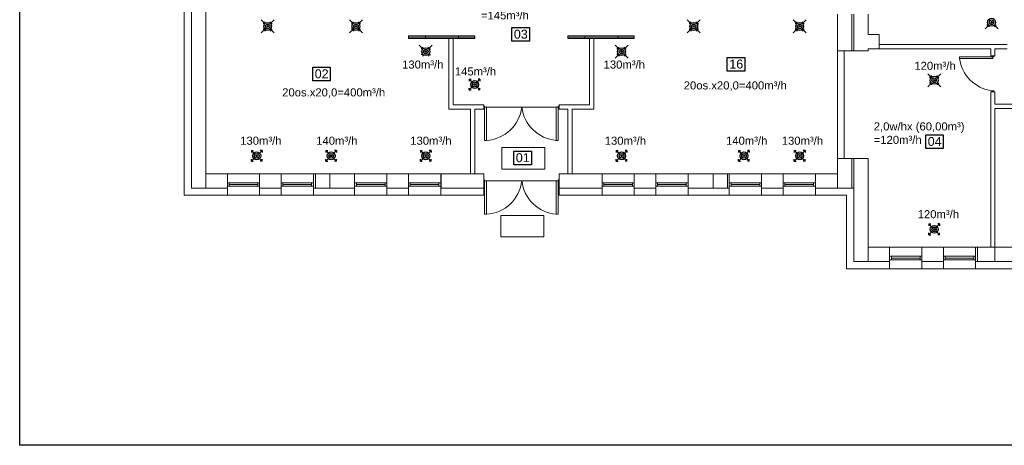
# Model space of a CAD drawing. Extents: x 280060 to 689961, y 120405 to 160329.
# Tile 1 of 85: x 655817 to 658563, y 145019 to 146207. Entities that reach past the tile are written whole.
import ezdxf

# ---------------------------------------------------------------- set-up
doc = ezdxf.new("R2010")
doc.units = 0
doc.header["$MEASUREMENT"] = 0
for name, color, linetype, lineweight in [('KAM-pro Biała Zarys', 7, 'CONTINUOUS', 9), ('KAM-pro Opis Wentylacji', 7, 'CONTINUOUS', 5), ('KAM-pro Podkład Sanitarny', 253, 'CONTINUOUS', 25), ('KAM-pro Wentylacja Nawiew', 1, 'CONTINUOUS', 30), ('KAM-pro Wentylacja Wywiew', 161, 'CONTINUOUS', 30)]:
    doc.layers.add(name, color=color, linetype=linetype, lineweight=lineweight)
doc.styles.add('ARIAL', font='arial.ttf')
doc.styles.add('damian', font='arial.ttf')

msp = doc.modelspace()

# ---------------------------------------------------------------- linework, layer by layer
at = {"layer": 'KAM-pro Biała Zarys', "lineweight": 25}
for points in [[(655816.5, 147989.2), (662116.5, 147989.2), (662116.5, 145019.2), (655816.5, 145019.2)], [(657189.1, 146184.6), (657238.3, 146184.6), (657238.3, 146146.5), (657189.1, 146146.5)], [(657790, 146101.3), (657839.2, 146101.3), (657839.2, 146063.2), (657790, 146063.2)], [(656633.7, 146074), (656682.9, 146074), (656682.9, 146035.9), (656633.7, 146035.9)], [(658343.4, 145885.2), (658392.6, 145885.2), (658392.6, 145847.2), (658343.4, 145847.2)], [(657194.8, 145840), (657243.9, 145840), (657243.9, 145802), (657194.8, 145802)]]:
    msp.add_lwpolyline(points, close=True, dxfattribs=at)
at = {"layer": 'KAM-pro Podkład Sanitarny', "lineweight": 20, "ltscale": 13}
for p, q in [((656275.7, 145716.8), (656275.7, 147319.8)), ((656295.7, 145736.8), (656295.7, 146679.8)), ((656335.7, 145776.8), (656335.7, 146341.8)), ((658097.7, 146221.8), (658097.7, 146119.8)), ((658137.7, 146221.8), (658137.7, 146119.8)), ((658142.7, 146221.8), (658142.7, 146119.8)), ((658182.7, 146221.8), (658182.7, 146165.8)), ((656900.7, 146153.8), (656900.7, 146161.8)), ((656900.7, 146161.8), (657085.7, 146161.8)), ((656900.7, 146157.8), (657085.7, 146157.8)), ((657025.7, 146153.8), (656900.7, 146153.8)), ((656948, 146153.8), (656948, 146161.8)), ((657013.7, 145968.8), (657013.7, 146153.8)), ((657025.7, 145968.8), (657025.7, 146153.8)), ((657085.7, 146153.8), (657025.7, 146153.8)), ((657040.5, 146153.8), (657040.5, 146161.8)), ((657085.7, 146161.8), (657085.7, 146153.8)), ((657530.7, 146161.8), (657345.7, 146161.8)), ((657345.7, 146161.8), (657345.7, 146153.8)), ((657345.7, 146157.8), (657530.7, 146157.8)), ((657345.7, 146153.8), (657405.7, 146153.8)), ((657393, 146153.8), (657393, 146161.8)), ((657405.7, 146153.8), (657530.7, 146153.8)), ((657405.7, 145968.8), (657405.7, 146153.8)), ((657417.7, 145968.8), (657417.7, 146153.8)), ((657485.5, 146153.8), (657485.5, 146161.8)), ((657530.7, 146153.8), (657530.7, 146161.8)), ((658213.7, 146165.8), (658182.7, 146165.8)), ((658182.7, 146165.8), (658213.7, 146165.8)), ((658213.7, 146165.8), (658213.7, 146125.8)), ((658182.7, 146125.8), (658182.7, 146119.8)), ((658213.7, 146125.8), (658182.7, 146125.8)), ((658570.7, 146137.8), (658213.7, 146137.8)), ((658524.7, 146125.8), (658213.7, 146125.8)), ((658524.7, 146105.8), (658524.7, 146125.8)), ((658524.7, 146125.8), (658524.7, 146105.8)), ((658536.7, 146105.8), (658536.7, 146125.8)), ((658570.7, 146125.8), (658536.7, 146125.8)), ((658182.7, 146119.8), (658097.7, 146119.8)), ((658097.7, 146119.8), (658097.7, 145819.8)), ((658115.7, 146119.8), (658115.7, 145819.8)), ((658527.7, 146103.3), (658437.7, 146103.3)), ((658437.7, 146103.3), (658437.7, 146098.3)), ((658437.7, 146098.3), (658530.7, 146098.3)), ((658524.7, 146105.8), (658536.7, 146105.8)), ((658527.7, 146103.3), (658527.7, 146105.8)), ((658527.7, 146105.8), (658533.7, 146105.8)), ((658530.7, 146103.3), (658527.7, 146103.3)), ((658530.7, 146103.3), (658530.7, 146098.3)), ((658530.7, 146103.3), (658533.7, 146103.3)), ((658533.7, 146103.3), (658533.7, 146105.8)), ((658524.7, 145571.8), (658524.7, 146005.8)), ((658524.7, 146005.8), (658536.7, 146005.8)), ((658530.7, 146008.3), (658527.7, 146008.3)), ((658527.7, 146008.3), (658527.7, 146005.8)), ((658530.7, 146008.3), (658533.7, 146008.3)), ((658533.7, 146008.3), (658533.7, 146005.8)), ((658536.7, 145970.8), (658536.7, 146005.8)), ((657013.7, 145956.8), (657013.7, 145968.8)), ((657025.7, 145968.8), (657085.7, 145968.8)), ((657025.7, 145968.8), (657085.7, 145968.8)), ((657085.7, 145968.8), (657110.7, 145968.8)), ((657110.7, 145956.8), (657110.7, 145968.8)), ((657113.2, 145965.8), (657110.7, 145965.8)), ((657113.2, 145959.8), (657110.7, 145959.8)), ((657113.2, 145962.8), (657113.2, 145965.8)), ((657113.2, 145962.8), (657113.2, 145959.8)), ((657113.2, 145962.8), (657318.1, 145962.8)), ((657113.2, 145959.8), (657113.2, 145869.8)), ((657118.2, 145869.8), (657118.2, 145962.8)), ((657313.1, 145869.8), (657313.1, 145962.8)), ((657318.1, 145962.8), (657318.1, 145965.8)), ((657318.1, 145965.8), (657320.6, 145965.8)), ((657318.1, 145962.8), (657318.1, 145959.8)), ((657318.1, 145959.8), (657320.6, 145959.8)), ((657318.1, 145959.8), (657318.1, 145869.8)), ((657320.7, 145968.8), (657345.7, 145968.8)), ((657320.7, 145956.8), (657320.7, 145968.8)), ((657405.7, 145968.8), (657345.7, 145968.8)), ((657405.7, 145968.8), (657345.7, 145968.8)), ((657357.7, 145968.8), (657405.7, 145968.8)), ((657417.7, 145956.8), (657417.7, 145968.8)), ((658536.7, 145970.8), (658596.7, 145970.8)), ((658536.7, 145571.8), (658536.7, 145958.8)), ((658536.7, 145571.8), (658536.7, 145958.8)), ((658536.7, 145958.8), (658596.7, 145958.8)), ((658536.7, 145958.8), (658596.7, 145958.8)), ((658596.7, 145958.8), (658536.7, 145958.8)), ((657073.7, 145956.8), (657013.7, 145956.8)), ((657073.7, 145956.8), (657013.7, 145956.8)), ((657073.7, 145776.8), (657073.7, 145956.8)), ((657085.7, 145776.8), (657085.7, 145956.8)), ((657085.7, 145956.8), (657110.7, 145956.8)), ((657085.7, 145956.8), (657110.7, 145956.8)), ((657216, 145956.8), (657217.8, 145956.8)), ((657320.7, 145956.8), (657345.7, 145956.8)), ((657345.7, 145776.8), (657345.7, 145956.8)), ((657345.7, 145776.8), (657345.7, 145956.8)), ((657357.7, 145776.8), (657357.7, 145956.8)), ((657357.7, 145776.8), (657357.7, 145956.8)), ((657357.7, 145956.8), (657417.7, 145956.8)), ((657113.2, 145869.8), (657118.2, 145869.8)), ((657161, 145849.8), (657281, 145849.8)), ((657161, 145789.8), (657161, 145849.8)), ((657281, 145849.8), (657281, 145789.8)), ((657313.1, 145869.8), (657318.1, 145869.8)), ((658097.7, 145819.8), (658097.7, 145776.8)), ((658182.7, 145819.8), (658097.7, 145819.8)), ((658137.7, 145819.8), (658137.7, 145736.8)), ((658142.7, 145819.8), (658142.7, 145531.8)), ((658182.7, 145819.8), (658182.7, 145571.8)), ((658182.7, 145571.8), (658182.7, 145819.8)), ((656395.7, 145776.8), (656335.7, 145776.8)), ((656335.7, 145776.8), (657013.7, 145776.8)), ((656335.7, 145776.8), (656335.7, 145736.8)), ((656395.7, 145776.8), (656395.7, 145716.8)), ((656395.7, 145776.8), (656485.7, 145776.8)), ((656545.7, 145776.8), (656485.7, 145776.8)), ((656485.7, 145776.8), (656485.7, 145716.8)), ((656545.7, 145776.8), (656545.7, 145716.8)), ((656545.7, 145776.8), (656635.7, 145776.8)), ((656750.7, 145776.8), (656635.7, 145776.8)), ((656635.7, 145776.8), (656635.7, 145716.8)), ((656641.7, 145776.8), (656641.7, 145736.8)), ((656681.7, 145776.8), (656681.7, 145736.8)), ((656750.7, 145776.8), (656750.7, 145716.8)), ((656750.7, 145776.8), (656840.7, 145776.8)), ((656900.7, 145776.8), (656840.7, 145776.8)), ((656840.7, 145776.8), (656840.7, 145716.8)), ((656900.7, 145776.8), (656900.7, 145716.8)), ((656900.7, 145776.8), (656990.7, 145776.8)), ((656991.7, 145776.8), (656990.7, 145776.8)), ((656990.7, 145776.8), (656990.7, 145716.8)), ((657073.7, 145776.8), (656991.7, 145776.8)), ((656991.7, 145776.8), (656991.7, 145736.8)), ((657013.7, 145776.8), (657073.7, 145776.8)), ((657073.7, 145776.8), (657085.7, 145776.8)), ((657110.7, 145776.8), (657085.7, 145776.8)), ((657110.7, 145776.8), (657110.7, 145716.8)), ((657281, 145789.8), (657161, 145789.8)), ((657345.7, 145776.8), (657320.7, 145776.8)), ((657320.7, 145776.8), (657320.7, 145716.8)), ((657345.7, 145776.8), (657357.7, 145776.8)), ((657440.7, 145776.8), (657357.7, 145776.8)), ((657357.7, 145776.8), (657417.7, 145776.8)), ((657440.7, 145776.8), (657440.7, 145716.8)), ((657440.7, 145776.8), (657530.7, 145776.8)), ((657440.7, 145776.8), (657440.7, 145736.8)), ((657530.7, 145776.8), (657530.7, 145716.8)), ((657530.7, 145776.8), (657590.7, 145776.8)), ((657590.7, 145776.8), (657590.7, 145716.8)), ((657590.7, 145776.8), (657680.7, 145776.8)), ((657680.7, 145776.8), (657680.7, 145716.8)), ((657680.7, 145776.8), (657795.7, 145776.8)), ((657750.7, 145776.8), (657750.7, 145736.8)), ((657790.7, 145776.8), (657790.7, 145736.8)), ((657795.7, 145776.8), (657795.7, 145716.8)), ((657795.7, 145776.8), (657885.7, 145776.8)), ((657885.7, 145776.8), (657885.7, 145716.8)), ((657885.7, 145776.8), (657945.7, 145776.8)), ((657945.7, 145776.8), (657945.7, 145716.8)), ((657945.7, 145776.8), (658035.7, 145776.8)), ((658035.7, 145776.8), (658035.7, 145716.8)), ((658035.7, 145776.8), (658097.7, 145776.8)), ((658097.7, 145776.8), (658097.7, 145776.8)), ((658097.7, 145776.8), (658097.7, 145736.8)), ((656395.7, 145751.8), (656485.7, 145751.8)), ((656395.7, 145741.8), (656485.7, 145741.8)), ((656395.7, 145741.8), (656400.7, 145741.8)), ((656400.7, 145741.8), (656400.7, 145751.8)), ((656400.7, 145746.8), (656480.7, 145746.8)), ((656480.7, 145741.8), (656480.7, 145751.8)), ((656545.7, 145751.8), (656635.7, 145751.8)), ((656545.7, 145741.8), (656635.7, 145741.8)), ((656545.7, 145741.8), (656550.7, 145741.8)), ((656550.7, 145741.8), (656550.7, 145751.8)), ((656550.7, 145746.8), (656630.7, 145746.8)), ((656630.7, 145741.8), (656630.7, 145751.8)), ((656750.7, 145751.8), (656840.7, 145751.8)), ((656750.7, 145741.8), (656840.7, 145741.8)), ((656750.7, 145741.8), (656755.7, 145741.8)), ((656755.7, 145741.8), (656755.7, 145751.8)), ((656755.7, 145746.8), (656835.7, 145746.8)), ((656835.7, 145741.8), (656835.7, 145751.8)), ((656900.7, 145751.8), (656990.7, 145751.8)), ((656900.7, 145741.8), (656990.7, 145741.8)), ((656900.7, 145741.8), (656905.7, 145741.8)), ((656905.7, 145741.8), (656905.7, 145751.8)), ((656905.7, 145746.8), (656985.7, 145746.8)), ((656985.7, 145741.8), (656985.7, 145751.8)), ((657113.2, 145759.8), (657110.7, 145759.8)), ((657113.2, 145753.8), (657110.7, 145753.8)), ((657113.2, 145756.8), (657113.2, 145759.8)), ((657113.2, 145756.8), (657113.2, 145753.8)), ((657113.2, 145756.8), (657318.1, 145756.8)), ((657113.2, 145753.8), (657113.2, 145663.8)), ((657118.2, 145663.8), (657118.2, 145756.8)), ((657313.1, 145663.8), (657313.1, 145756.8)), ((657318.1, 145756.8), (657318.1, 145759.8)), ((657318.1, 145759.8), (657320.6, 145759.8)), ((657318.1, 145756.8), (657318.1, 145753.8)), ((657318.1, 145753.8), (657320.6, 145753.8)), ((657318.1, 145753.8), (657318.1, 145663.8)), ((657440.7, 145751.8), (657530.7, 145751.8)), ((657440.7, 145741.8), (657530.7, 145741.8)), ((657440.7, 145741.8), (657445.7, 145741.8)), ((657445.7, 145741.8), (657445.7, 145751.8)), ((657445.7, 145746.8), (657525.7, 145746.8)), ((657525.7, 145741.8), (657525.7, 145751.8)), ((657590.7, 145751.8), (657680.7, 145751.8)), ((657590.7, 145741.8), (657680.7, 145741.8)), ((657590.7, 145741.8), (657595.7, 145741.8)), ((657595.7, 145741.8), (657595.7, 145751.8)), ((657595.7, 145746.8), (657675.7, 145746.8)), ((657675.7, 145741.8), (657675.7, 145751.8)), ((657795.7, 145751.8), (657885.7, 145751.8)), ((657795.7, 145741.8), (657885.7, 145741.8)), ((657795.7, 145741.8), (657800.7, 145741.8)), ((657800.7, 145741.8), (657800.7, 145751.8)), ((657800.7, 145746.8), (657880.7, 145746.8)), ((657880.7, 145741.8), (657880.7, 145751.8)), ((657945.7, 145751.8), (658035.7, 145751.8)), ((657945.7, 145741.8), (658035.7, 145741.8)), ((657945.7, 145741.8), (657950.7, 145741.8)), ((657950.7, 145741.8), (657950.7, 145751.8)), ((657950.7, 145746.8), (658030.7, 145746.8)), ((658030.7, 145741.8), (658030.7, 145751.8)), ((656395.7, 145716.8), (656275.7, 145716.8)), ((656395.7, 145736.8), (656295.7, 145736.8)), ((656395.7, 145716.8), (656485.7, 145716.8)), ((656545.7, 145736.8), (656485.7, 145736.8)), ((656545.7, 145716.8), (656485.7, 145716.8)), ((656545.7, 145716.8), (656635.7, 145716.8)), ((656750.7, 145736.8), (656635.7, 145736.8)), ((656750.7, 145716.8), (656635.7, 145716.8)), ((656750.7, 145716.8), (656840.7, 145716.8)), ((656900.7, 145736.8), (656840.7, 145736.8)), ((656900.7, 145716.8), (656840.7, 145716.8)), ((656900.7, 145716.8), (656990.7, 145716.8)), ((657110.7, 145736.8), (656990.7, 145736.8)), ((657110.7, 145716.8), (656990.7, 145716.8)), ((657440.7, 145736.8), (657320.7, 145736.8)), ((657440.7, 145716.8), (657320.7, 145716.8)), ((657432.7, 145716.8), (657440.7, 145716.8)), ((657440.7, 145716.8), (657530.7, 145716.8)), ((657530.7, 145736.8), (657590.7, 145736.8)), ((657530.7, 145716.8), (657590.7, 145716.8)), ((657590.7, 145716.8), (657680.7, 145716.8)), ((657680.7, 145736.8), (657795.7, 145736.8)), ((657680.7, 145716.8), (657795.7, 145716.8)), ((657795.7, 145716.8), (657885.7, 145716.8)), ((657885.7, 145736.8), (657945.7, 145736.8)), ((657885.7, 145716.8), (657945.7, 145716.8)), ((657945.7, 145716.8), (658035.7, 145716.8)), ((658035.7, 145736.8), (658097.7, 145736.8)), ((658035.7, 145716.8), (658122.7, 145716.8)), ((658137.7, 145736.8), (658097.7, 145736.8)), ((658122.7, 145716.8), (658122.7, 145511.8)), ((658137.7, 145736.8), (658142.7, 145736.8)), ((657113.2, 145663.8), (657118.2, 145663.8)), ((657158.7, 145660.7), (657278.7, 145660.7)), ((657158.7, 145600.7), (657158.7, 145660.7)), ((657278.7, 145660.7), (657278.7, 145600.7)), ((657313.1, 145663.8), (657318.1, 145663.8)), ((657278.7, 145600.7), (657158.7, 145600.7)), ((658182.7, 145571.8), (658242.7, 145571.8)), ((658182.7, 145571.8), (658524.7, 145571.8)), ((658182.7, 145571.8), (658182.7, 145531.8)), ((658242.7, 145511.8), (658242.7, 145571.8)), ((658242.7, 145571.8), (658332.7, 145571.8)), ((658242.7, 145546.8), (658332.7, 145546.8)), ((658247.7, 145536.8), (658247.7, 145546.8)), ((658327.7, 145536.8), (658327.7, 145546.8)), ((658332.7, 145571.8), (658392.7, 145571.8)), ((658332.7, 145511.8), (658332.7, 145571.8)), ((658392.7, 145511.8), (658392.7, 145571.8)), ((658392.7, 145571.8), (658482.7, 145571.8)), ((658392.7, 145546.8), (658482.7, 145546.8)), ((658397.7, 145536.8), (658397.7, 145546.8)), ((658477.7, 145536.8), (658477.7, 145546.8)), ((658482.7, 145571.8), (658599.7, 145571.8)), ((658482.7, 145511.8), (658482.7, 145571.8)), ((658487.7, 145571.8), (658487.7, 145531.8)), ((658536.7, 145571.8), (658596.7, 145571.8)), ((658536.7, 145571.8), (658536.7, 145531.8)), ((658142.7, 145531.8), (658182.7, 145531.8)), ((658182.7, 145531.8), (658242.7, 145531.8)), ((658242.7, 145536.8), (658332.7, 145536.8)), ((658242.7, 145536.8), (658247.7, 145536.8)), ((658247.7, 145541.8), (658327.7, 145541.8)), ((658332.7, 145531.8), (658392.7, 145531.8)), ((658392.7, 145536.8), (658482.7, 145536.8)), ((658392.7, 145536.8), (658397.7, 145536.8)), ((658397.7, 145541.8), (658477.7, 145541.8)), ((658482.7, 145531.8), (658599.7, 145531.8)), ((658122.7, 145511.8), (658242.7, 145511.8)), ((658122.7, 145511.8), (658242.7, 145511.8)), ((658242.7, 145511.8), (658332.7, 145511.8)), ((658332.7, 145511.8), (658392.7, 145511.8)), ((658392.7, 145511.8), (658482.7, 145511.8)), ((658482.7, 145511.8), (658599.7, 145511.8))]:
    msp.add_line(p, q, dxfattribs=at)
msp.add_lwpolyline([(658097.7, 146119.8), (658115.7, 146119.8), (658115.7, 145819.8), (658097.7, 145819.8), (658097.7, 146119.8)], dxfattribs=at)
msp.add_lwpolyline([(658097.7, 146119.8), (658115.7, 146119.8), (658115.7, 145819.8), (658097.7, 145819.8), (658097.7, 146119.8)], dxfattribs=at)
for centre, radius, start, end in [((658542.3, 146112.9), 105.6, 187.942, 262.058), ((657111.8, 145975.5), 105.9, 273.4452, 353.1196), ((657322.4, 145975.7), 106.3, 186.9639, 264.9412), ((657111.8, 145769.5), 105.9, 273.4452, 353.1196), ((657322.4, 145769.7), 106.3, 186.9639, 264.9412)]:
    msp.add_arc(centre, radius, start, end, dxfattribs=at)
at = {"layer": 'KAM-pro Wentylacja Nawiew', "lineweight": 25}
for p, q in [((657080.9, 146030.3), (657070.5, 146040.7)), ((657070.5, 146040.7), (657070.5, 146035.5)), ((657070.5, 146040.7), (657075.7, 146040.7)), ((657089.9, 146030.3), (657100.3, 146040.7)), ((657100.3, 146040.7), (657095.1, 146040.7)), ((657100.3, 146040.7), (657100.3, 146035.5)), ((657080.9, 146021.3), (657070.5, 146011)), ((657070.5, 146011), (657070.5, 146016.1)), ((657089.9, 146021.3), (657100.3, 146011)), ((657100.3, 146011), (657100.3, 146016.1)), ((657070.5, 146011), (657075.7, 146011)), ((657100.3, 146011), (657095.1, 146011)), ((656473.2, 145831.3), (656462.8, 145841.7)), ((656462.8, 145841.7), (656462.8, 145836.5)), ((656462.8, 145841.7), (656468, 145841.7)), ((656473.2, 145822.3), (656462.8, 145811.9)), ((656482.2, 145831.3), (656492.6, 145841.7)), ((656482.2, 145822.3), (656492.6, 145811.9)), ((656492.6, 145841.7), (656487.4, 145841.7)), ((656492.6, 145841.7), (656492.6, 145836.5)), ((656680.7, 145831.3), (656670.3, 145841.7)), ((656670.3, 145841.7), (656670.3, 145836.5)), ((656670.3, 145841.7), (656675.5, 145841.7)), ((656680.7, 145822.3), (656670.3, 145811.9)), ((656689.7, 145831.3), (656700.1, 145841.7)), ((656689.7, 145822.3), (656700.1, 145811.9)), ((656700.1, 145841.7), (656694.9, 145841.7)), ((656700.1, 145841.7), (656700.1, 145836.5)), ((656944.5, 145831.3), (656934.1, 145841.7)), ((656934.1, 145841.7), (656934.1, 145836.5)), ((656934.1, 145841.7), (656939.3, 145841.7)), ((656944.5, 145822.3), (656934.1, 145811.9)), ((656953.5, 145831.3), (656963.9, 145841.7)), ((656953.5, 145822.3), (656963.9, 145811.9)), ((656963.9, 145841.7), (656958.7, 145841.7)), ((656963.9, 145841.7), (656963.9, 145836.5)), ((657490.7, 145831.3), (657480.3, 145841.7)), ((657480.3, 145841.7), (657480.3, 145836.5)), ((657480.3, 145841.7), (657485.5, 145841.7)), ((657490.7, 145822.3), (657480.3, 145811.9)), ((657499.7, 145831.3), (657510.1, 145841.7)), ((657499.7, 145822.3), (657510.1, 145811.9)), ((657510.1, 145841.7), (657504.9, 145841.7)), ((657510.1, 145841.7), (657510.1, 145836.5)), ((657832, 145831.3), (657821.7, 145841.7)), ((657821.7, 145841.7), (657821.7, 145836.5)), ((657821.7, 145841.7), (657826.8, 145841.7)), ((657832, 145822.3), (657821.7, 145811.9)), ((657841.1, 145831.3), (657851.4, 145841.7)), ((657841.1, 145822.3), (657851.4, 145811.9)), ((657851.4, 145841.7), (657846.3, 145841.7)), ((657851.4, 145841.7), (657851.4, 145836.5)), ((657987.4, 145831.3), (657977, 145841.7)), ((657977, 145841.7), (657977, 145836.5)), ((657977, 145841.7), (657982.2, 145841.7)), ((657987.4, 145822.3), (657977, 145811.9)), ((657996.4, 145831.3), (658006.8, 145841.7)), ((657996.4, 145822.3), (658006.8, 145811.9)), ((658006.8, 145841.7), (658001.6, 145841.7)), ((658006.8, 145841.7), (658006.8, 145836.5)), ((656462.8, 145811.9), (656462.8, 145817.1)), ((656462.8, 145811.9), (656468, 145811.9)), ((656492.6, 145811.9), (656487.4, 145811.9)), ((656492.6, 145811.9), (656492.6, 145817.1)), ((656670.3, 145811.9), (656670.3, 145817.1)), ((656670.3, 145811.9), (656675.5, 145811.9)), ((656700.1, 145811.9), (656694.9, 145811.9)), ((656700.1, 145811.9), (656700.1, 145817.1)), ((656934.1, 145811.9), (656934.1, 145817.1)), ((656934.1, 145811.9), (656939.3, 145811.9)), ((656963.9, 145811.9), (656958.7, 145811.9)), ((656963.9, 145811.9), (656963.9, 145817.1)), ((657480.3, 145811.9), (657480.3, 145817.1)), ((657480.3, 145811.9), (657485.5, 145811.9)), ((657510.1, 145811.9), (657504.9, 145811.9)), ((657510.1, 145811.9), (657510.1, 145817.1)), ((657821.7, 145811.9), (657821.7, 145817.1)), ((657821.7, 145811.9), (657826.8, 145811.9)), ((657851.4, 145811.9), (657846.3, 145811.9)), ((657851.4, 145811.9), (657851.4, 145817.1)), ((657977, 145811.9), (657977, 145817.1)), ((657977, 145811.9), (657982.2, 145811.9)), ((658006.8, 145811.9), (658001.6, 145811.9)), ((658006.8, 145811.9), (658006.8, 145817.1)), ((658362.7, 145626.3), (658352.4, 145636.7)), ((658352.4, 145636.7), (658352.4, 145631.5)), ((658352.4, 145636.7), (658357.5, 145636.7)), ((658371.7, 145626.3), (658382.1, 145636.7)), ((658382.1, 145636.7), (658377, 145636.7)), ((658382.1, 145636.7), (658382.1, 145631.5)), ((658362.7, 145617.3), (658352.4, 145606.9)), ((658352.4, 145606.9), (658352.4, 145612.1)), ((658352.4, 145606.9), (658357.5, 145606.9)), ((658371.7, 145617.3), (658382.1, 145606.9)), ((658382.1, 145606.9), (658377, 145606.9)), ((658382.1, 145606.9), (658382.1, 145612.1))]:
    msp.add_line(p, q, dxfattribs=at)
for centre, radius in [((657085.4, 146025.8), 11), ((657085.4, 146025.8), 6.37), ((657085.4, 146025.8), 2.17), ((656477.7, 145826.8), 11), ((656477.7, 145826.8), 6.37), ((656477.7, 145826.8), 2.17), ((656685.2, 145826.8), 11), ((656685.2, 145826.8), 6.37), ((656685.2, 145826.8), 2.17), ((656949, 145826.8), 11), ((656949, 145826.8), 6.37), ((656949, 145826.8), 2.17), ((657495.2, 145826.8), 11), ((657495.2, 145826.8), 6.37), ((657495.2, 145826.8), 2.17), ((657836.6, 145826.8), 11), ((657836.6, 145826.8), 6.37), ((657836.6, 145826.8), 2.17), ((657991.9, 145826.8), 11), ((657991.9, 145826.8), 6.37), ((657991.9, 145826.8), 2.17), ((658367.2, 145621.8), 11), ((658367.2, 145621.8), 6.37), ((658367.2, 145621.8), 2.17)]:
    msp.add_circle(centre, radius, dxfattribs=at)
at = {"layer": 'KAM-pro Wentylacja Wywiew', "lineweight": 25}
for p, q in [((656490, 146206.1), (656500.3, 146195.7)), ((656526.3, 146206.1), (656515.9, 146195.7)), ((656736.2, 146206.1), (656746.6, 146195.7)), ((656772.6, 146206.1), (656762.2, 146195.7)), ((657678.2, 146206.1), (657688.6, 146195.7)), ((657714.5, 146206.1), (657704.1, 146195.7)), ((657973.7, 146206.1), (657984.1, 146195.7)), ((658010, 146206.1), (657999.7, 146195.7)), ((656490, 146169.7), (656500.3, 146180.1)), ((656500.3, 146195.7), (656495.2, 146195.7)), ((656500.3, 146180.1), (656495.2, 146180.1)), ((656500.3, 146195.7), (656500.3, 146200.9)), ((656500.3, 146180.1), (656500.3, 146174.9)), ((656515.9, 146195.7), (656515.9, 146200.9)), ((656515.9, 146195.7), (656521.1, 146195.7)), ((656526.3, 146169.7), (656515.9, 146180.1)), ((656515.9, 146180.1), (656515.9, 146174.9)), ((656515.9, 146180.1), (656521.1, 146180.1)), ((656736.2, 146169.7), (656746.6, 146180.1)), ((656746.6, 146195.7), (656741.5, 146195.7)), ((656746.6, 146180.1), (656741.5, 146180.1)), ((656746.6, 146195.7), (656746.6, 146200.9)), ((656746.6, 146180.1), (656746.6, 146174.9)), ((656762.2, 146195.7), (656762.2, 146200.9)), ((656762.2, 146195.7), (656767.4, 146195.7)), ((656772.6, 146169.7), (656762.2, 146180.1)), ((656762.2, 146180.1), (656762.2, 146174.9)), ((656762.2, 146180.1), (656767.4, 146180.1)), ((657678.2, 146169.7), (657688.6, 146180.1)), ((657688.6, 146195.7), (657683.4, 146195.7)), ((657688.6, 146180.1), (657683.4, 146180.1)), ((657688.6, 146195.7), (657688.6, 146200.9)), ((657688.6, 146180.1), (657688.6, 146174.9)), ((657704.1, 146195.7), (657704.1, 146200.9)), ((657704.1, 146195.7), (657709.3, 146195.7)), ((657714.5, 146169.7), (657704.1, 146180.1)), ((657704.1, 146180.1), (657704.1, 146174.9)), ((657704.1, 146180.1), (657709.3, 146180.1)), ((657973.7, 146169.7), (657984.1, 146180.1)), ((657984.1, 146195.7), (657978.9, 146195.7)), ((657984.1, 146180.1), (657978.9, 146180.1)), ((657984.1, 146195.7), (657984.1, 146200.9)), ((657984.1, 146180.1), (657984.1, 146174.9)), ((657999.7, 146195.7), (657999.7, 146200.9)), ((657999.7, 146195.7), (658004.8, 146195.7)), ((658010, 146169.7), (657999.7, 146180.1)), ((657999.7, 146180.1), (657999.7, 146174.9)), ((657999.7, 146180.1), (658004.8, 146180.1)), ((658509, 146181.4), (658519.4, 146191.8)), ((658519.4, 146191.8), (658514.2, 146191.8)), ((658519.4, 146191.8), (658519.4, 146186.6)), ((658545.3, 146181.4), (658534.9, 146191.8)), ((658534.9, 146191.8), (658534.9, 146186.6)), ((658534.9, 146191.8), (658540.1, 146191.8)), ((656930.8, 146135.7), (656941.2, 146125.3)), ((656941.2, 146125.3), (656936, 146125.3)), ((656941.2, 146125.3), (656941.2, 146130.5)), ((656967.1, 146135.7), (656956.7, 146125.3)), ((656956.7, 146125.3), (656956.7, 146130.5)), ((656956.7, 146125.3), (656961.9, 146125.3)), ((657477.1, 146135.7), (657487.5, 146125.3)), ((657487.5, 146125.3), (657482.3, 146125.3)), ((657487.5, 146125.3), (657487.5, 146130.5)), ((657513.4, 146135.7), (657503, 146125.3)), ((657503, 146125.3), (657503, 146130.5)), ((657503, 146125.3), (657508.2, 146125.3)), ((656941.2, 146109.7), (656936, 146109.7)), ((656941.2, 146109.7), (656941.2, 146104.6)), ((656956.7, 146109.7), (656956.7, 146104.6)), ((656956.7, 146109.7), (656961.9, 146109.7)), ((657477.1, 146099.3), (657487.5, 146109.7)), ((657487.5, 146109.7), (657482.3, 146109.7)), ((657487.5, 146109.7), (657487.5, 146104.6)), ((657513.4, 146099.3), (657503, 146109.7)), ((657503, 146109.7), (657503, 146104.6)), ((657503, 146109.7), (657508.2, 146109.7)), ((658349.1, 146055.9), (658359.5, 146045.5)), ((658359.5, 146045.5), (658354.3, 146045.5)), ((658359.5, 146045.5), (658359.5, 146050.7)), ((658385.4, 146055.9), (658375, 146045.5)), ((658375, 146045.5), (658375, 146050.7)), ((658375, 146045.5), (658380.2, 146045.5)), ((658349.1, 146019.6), (658359.5, 146029.9)), ((658359.5, 146029.9), (658354.3, 146029.9)), ((658359.5, 146029.9), (658359.5, 146024.8)), ((658385.4, 146019.6), (658375, 146029.9)), ((658375, 146029.9), (658375, 146024.8)), ((658375, 146029.9), (658380.2, 146029.9))]:
    msp.add_line(p, q, dxfattribs=at)
for centre, radius in [((658527.1, 146199.6), 11), ((658527.1, 146199.6), 6.37), ((656508.1, 146187.9), 11), ((656508.1, 146187.9), 6.37), ((656508.1, 146187.9), 2.17), ((656754.4, 146187.9), 11), ((656754.4, 146187.9), 6.37), ((656754.4, 146187.9), 2.17), ((657696.4, 146187.9), 11), ((657696.4, 146187.9), 6.37), ((657696.4, 146187.9), 2.17), ((657991.9, 146187.9), 11), ((657991.9, 146187.9), 6.37), ((657991.9, 146187.9), 2.17), ((658527.1, 146199.6), 2.17), ((656949, 146117.5), 11), ((656949, 146117.5), 6.37), ((657495.2, 146117.5), 11), ((657495.2, 146117.5), 6.37), ((656949, 146117.5), 2.17), ((657495.2, 146117.5), 2.17), ((658367.2, 146037.7), 11), ((658367.2, 146037.7), 6.37), ((658367.2, 146037.7), 2.17)]:
    msp.add_circle(centre, radius, dxfattribs=at)

# ---------------------------------------------------------------- texts
at = {"layer": 'KAM-pro Biała Zarys', "lineweight": 25, "char_height": 25, "width": 31.17, "attachment_point": 1, "style": 'ARIAL'}
for s, insert in [('03', (657194.7, 146178.8)), ('16', (657795.6, 146095.5)), ('02', (656639.3, 146068.2)), ('04', (658349, 145879.4)), ('01', (657200.3, 145834.2))]:
    msp.add_mtext(s, dxfattribs=dict(at, insert=insert))
at = {"layer": 'KAM-pro Opis Wentylacji', "char_height": 22.5, "attachment_point": 1, "style": 'damian'}
for s, insert, width in [('1,5w/hx (95,00m³) \\P=145m³/h', (657103, 146267.5), 256.443), ('20os.x20,0=400m³/h', (656548.6, 146015.1), 186.538), ('20os.x20,0=400m³/h', (657668.6, 146034.6), 186.538), ('2,0w/hx (60,00m³) \\P=120m³/h', (658198.5, 145920.2), 256.443)]:
    msp.add_mtext(s, dxfattribs=dict(at, insert=insert, width=width))
at = {"layer": 'KAM-pro Wentylacja Nawiew', "lineweight": 25, "char_height": 22.5, "width": 101.034, "attachment_point": 1, "style": 'damian'}
for s, insert in [('145m³/h', (657030.2, 146073.7)), ('130m³/h', (656431.5, 145880.3)), ('140m³/h', (656643.5, 145880.3)), ('130m³/h', (656905.8, 145880.3)), ('130m³/h', (657448.2, 145880.3)), ('140m³/h', (657786.5, 145880.3)), ('130m³/h', (657942, 145880.3)), ('120m³/h', (658321.1, 145675.3))]:
    msp.add_mtext(s, dxfattribs=dict(at, insert=insert))
at = {"layer": 'KAM-pro Wentylacja Wywiew', "lineweight": 25, "char_height": 22.5, "width": 101.034, "attachment_point": 1, "style": 'damian'}
for s, insert in [('130m³/h', (656883.1, 146092.8)), ('130m³/h', (657445.1, 146092.8)), ('120m³/h', (658311.8, 146089.3))]:
    msp.add_mtext(s, dxfattribs=dict(at, insert=insert))

doc.saveas('drawing.dxf')
